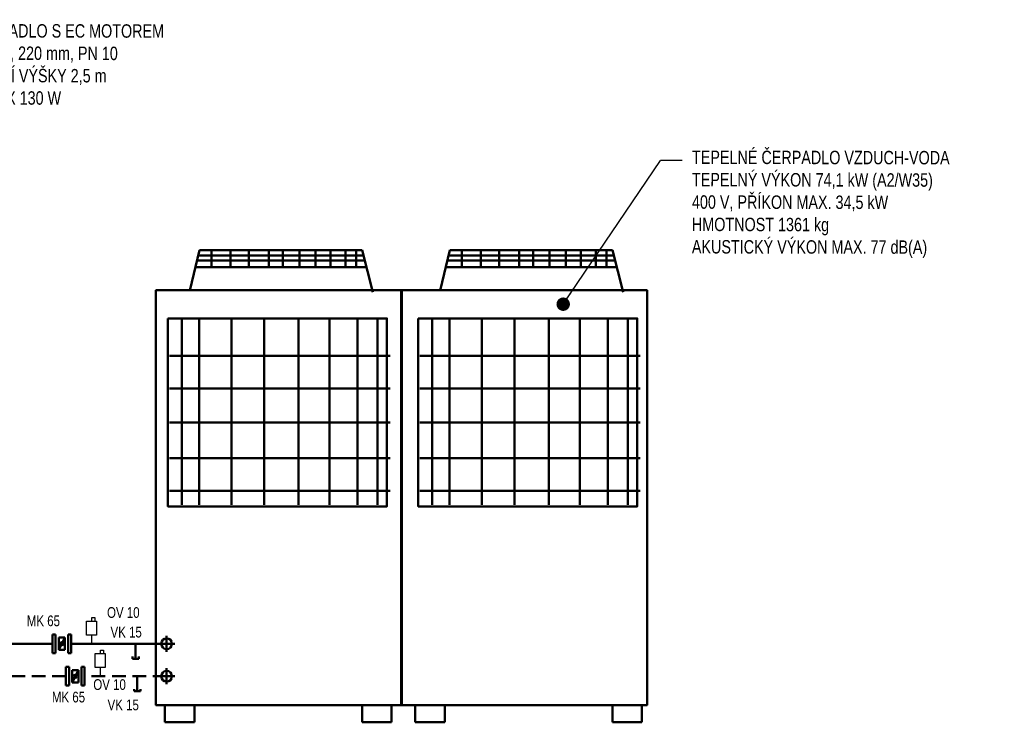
# Model space of a CAD drawing. Header units: millimetres. Extents: x -41968 to 54113, y -9946 to 101810.
# Tile 104 of 174: x 773 to 9945, y 9800 to 16343. Entities that reach past the tile are written whole.
import ezdxf
from ezdxf.enums import TextEntityAlignment as Align

# ---------------------------------------------------------------- set-up
doc = ezdxf.new("R2010")
doc.units = ezdxf.units.MM
doc.linetypes.add('DASHED', pattern=[19.05, 12.7, -6.35])
for name, color, linetype in [('25', 7, 'Continuous'), ('UT-armatury-popis', 7, 'Continuous'), ('UT-potrubi_privodni-popis', 7, 'Continuous')]:
    doc.layers.add(name, color=color, linetype=linetype)
for name, color, linetype, lineweight in [('UT-armatury', 2, 'Continuous', 50), ('UT-kotle', 1, 'Continuous', 50), ('UT-potrubi_privodni', 3, 'Continuous', 50), ('UT-potrubi_zpetne', 3, 'DASHED', 50), ('UT-stoupacky', 2, 'Continuous', 50), ('UT-texty_stredni', 7, 'Continuous', 25)]:
    doc.layers.add(name, color=color, linetype=linetype, lineweight=lineweight)
doc.styles.get("Standard").update_dxf_attribs({"font": 'ic-simplex.shx', "width": 0.8})
doc.dimstyles.new('CADKON', dxfattribs={"dimscale": 50, "dimtxt": 2.5, "dimasz": 2.5, "dimexe": 1.8, "dimexo": 0, "dimgap": 0.6, "dimtad": 1, "dimrnd": 10, "dimtxsty": 'Standard', "dimblk1": 'OBLIQUE', "dimblk2": 'OBLIQUE', "dimsah": 1, "dimcen": 2.5, "dimadec": 1, "dimazin": 2, "dimtfac": 1, "dimtdec": 4, "dimtix": 1, "dimtmove": 2, "dimatfit": 3, "dimldrblk": 'OPEN30', "dimfxl": 5, "dimtfill": 1, "dimtolj": 1, "dimarcsym": 0})

# ---------------------------------------------------------------- blocks, each defined once
blk = doc.blocks.new('*U36715')
at = {"color": 0, "linetype": 'ByBlock', "lineweight": -2, "ltscale": 10}
for p, q in [((-75, 0), (75, 0)), ((0, 75), (0, -75))]:
    blk.add_line(p, q, dxfattribs=at)
blk.add_circle((0, 0), 50, dxfattribs=at)
blk = doc.blocks.new('*U36716')
at = {"color": 0, "linetype": 'ByBlock', "lineweight": -2, "ltscale": 10}
for p, q in [((-75, 0), (75, 0)), ((0, 75), (0, -75))]:
    blk.add_line(p, q, dxfattribs=at)
blk.add_circle((0, 0), 50, dxfattribs=at)
blk = doc.blocks.new('_OBLIQUE')
at = {"color": 0, "linetype": 'ByBlock'}
blk.add_line((-0.5, -0.5), (0.5, 0.5), dxfattribs=at)
blk = doc.blocks.new('*U35756')
at = {"color": 0, "linetype": 'ByBlock', "lineweight": -2}
for p, q in [((0, 0), (140, 0)), ((140, 30), (120, 30)), ((140, 30), (140, -30)), ((140, -30), (120, -30))]:
    blk.add_line(p, q, dxfattribs=at)
blk = doc.blocks.new('508', base_point=(495, 3610))
at = {"layer": '25', "color": 2}
for p, q in [((462.9458, 3853.0825), (462.9458, 3821.04215)), ((492.70905, 3853.0825), (462.9458, 3853.0825)), ((492.70905, 3821.04215), (492.70905, 3853.0825)), ((495, 3690.59255), (495, 3610))]:
    blk.add_line(p, q, dxfattribs=at)
blk.add_lwpolyline([(540.79035, 3821.04215), (449.20965, 3821.04215), (449.20965, 3690.59255), (540.79035, 3690.59255), (540.79035, 3821.04215)], close=True, dxfattribs=at)

msp = doc.modelspace()

# ---------------------------------------------------------------- linework, layer by layer
at = {"layer": 'UT-armatury', "linetype": 'Continuous', "transparency": 33554687}
for p, q in [((1078.551, 10618.406), (1107.492, 10618.406)), ((1078.551, 10444.762), (1078.551, 10618.406)), ((1107.492, 10618.406), (1107.492, 10444.762)), ((1194.314, 10589.466), (1136.432, 10473.703)), ((1136.432, 10589.466), (1136.432, 10473.703)), ((1194.314, 10589.466), (1136.432, 10589.466)), ((1194.314, 10589.466), (1194.314, 10473.703)), ((1223.255, 10618.406), (1252.195, 10618.406)), ((1223.255, 10444.762), (1223.255, 10618.406)), ((1252.195, 10618.406), (1252.195, 10444.762)), ((1136.432, 10473.703), (1194.314, 10473.703)), ((1107.492, 10444.762), (1078.551, 10444.762)), ((1252.195, 10444.762), (1223.255, 10444.762)), ((1203.446, 10315.518), (1232.387, 10315.518)), ((1203.446, 10141.874), (1203.446, 10315.518)), ((1232.387, 10315.518), (1232.387, 10141.874)), ((1319.209, 10286.578), (1261.328, 10170.815)), ((1261.328, 10286.578), (1261.328, 10170.815)), ((1319.209, 10286.578), (1261.328, 10286.578)), ((1319.209, 10286.578), (1319.209, 10170.815)), ((1348.15, 10315.518), (1377.091, 10315.518)), ((1348.15, 10141.874), (1348.15, 10315.518)), ((1377.091, 10315.518), (1377.091, 10141.874)), ((1232.387, 10141.874), (1203.446, 10141.874)), ((1261.328, 10170.815), (1319.209, 10170.815)), ((1377.091, 10141.874), (1348.15, 10141.874))]:
    msp.add_line(p, q, dxfattribs=at)
at = {"layer": 'UT-armatury', "linetype": 'Continuous', "ltscale": 20, "transparency": 33554687}
for centre in [(1165.373, 10531.584), (1290.269, 10228.696)]:
    msp.add_circle(centre, 14.47, dxfattribs=at)
at = {"layer": 'UT-kotle', "color": 1}
for p, q in [((2356.707, 13820.852), (2447.828, 14196.906)), ((2447.828, 14196.906), (3963.182, 14196.906)), ((3963.182, 14196.906), (4063.415, 13806.388)), ((4688.577, 13820.852), (4779.698, 14196.906)), ((4779.698, 14196.906), (6295.052, 14196.906)), ((6295.052, 14196.906), (6395.285, 13806.388))]:
    msp.add_line(p, q, dxfattribs=at)
at = {"layer": 'UT-kotle', "color": 5}
for p, q in [((2433.22, 14147.151), (3970.124, 14147.151)), ((2560.789, 14192.712), (2560.789, 14040.844)), ((2736.956, 14192.712), (2736.956, 14040.844)), ((2907.048, 14192.712), (2907.048, 14040.844)), ((3092.327, 14192.712), (3092.327, 14040.844)), ((3222.934, 14192.712), (3222.934, 14040.844)), ((3377.839, 14192.712), (3377.839, 14040.844)), ((3529.707, 14192.712), (3529.707, 14040.844)), ((3669.426, 14192.712), (3669.426, 14040.844)), ((3809.144, 14192.712), (3809.144, 14040.844)), ((3906.34, 14192.712), (3906.34, 14040.844)), ((4765.09, 14147.151), (6301.995, 14147.151)), ((4892.659, 14192.712), (4892.659, 14040.844)), ((5068.826, 14192.712), (5068.826, 14040.844)), ((5238.918, 14192.712), (5238.918, 14040.844)), ((5424.197, 14192.712), (5424.197, 14040.844)), ((5554.804, 14192.712), (5554.804, 14040.844)), ((5709.709, 14192.712), (5709.709, 14040.844)), ((5861.577, 14192.712), (5861.577, 14040.844)), ((6001.296, 14192.712), (6001.296, 14040.844)), ((6141.014, 14192.712), (6141.014, 14040.844)), ((6238.21, 14192.712), (6238.21, 14040.844)), ((2418.033, 14037.806), (3997.461, 14037.806)), ((3988.349, 14101.591), (2421.07, 14101.591)), ((4749.903, 14037.806), (6329.331, 14037.806)), ((6320.219, 14101.591), (4752.94, 14101.591)), ((2284.389, 13560.507), (2284.389, 11824.872)), ((2443.489, 13560.507), (2443.489, 11824.872)), ((2747.225, 13560.507), (2747.225, 11824.872)), ((3050.961, 13560.507), (3050.961, 11824.872)), ((3369.161, 13560.507), (3369.161, 11824.872)), ((3658.433, 13560.507), (3658.433, 11824.872)), ((3918.779, 13560.507), (3918.779, 11824.872)), ((4106.806, 13560.507), (4106.806, 11824.872)), ((4616.259, 13560.507), (4616.259, 11824.872)), ((4775.359, 13560.507), (4775.359, 11824.872)), ((5079.095, 13560.507), (5079.095, 11824.872)), ((5382.831, 13560.507), (5382.831, 11824.872)), ((5701.031, 13560.507), (5701.031, 11824.872)), ((5990.303, 13560.507), (5990.303, 11824.872)), ((6250.649, 13560.507), (6250.649, 11824.872)), ((6438.676, 13560.507), (6438.676, 11824.872)), ((4222.515, 13213.38), (2168.68, 13213.38)), ((6554.385, 13213.38), (4500.55, 13213.38)), ((4222.515, 12909.644), (2168.68, 12909.644)), ((6554.385, 12909.644), (4500.55, 12909.644)), ((4222.515, 12591.444), (2168.68, 12591.444)), ((6554.385, 12591.444), (4500.55, 12591.444)), ((4222.515, 12258.78), (2168.68, 12258.78)), ((6554.385, 12258.78), (4500.55, 12258.78)), ((4222.515, 11955.044), (2168.68, 11955.044)), ((6554.385, 11955.044), (4500.55, 11955.044))]:
    msp.add_line(p, q, dxfattribs=at)
at = {"layer": 'UT-kotle', "color": 2}
for p, q in [((2125.289, 9960.761), (2125.289, 9799.965)), ((2400.098, 9799.965), (2400.098, 9960.761)), ((3962.169, 9960.761), (3962.169, 9799.965)), ((4236.978, 9799.965), (4236.978, 9960.761)), ((4457.159, 9960.761), (4457.159, 9799.965)), ((4731.968, 9799.965), (4731.968, 9960.761)), ((6294.04, 9960.761), (6294.04, 9799.965)), ((6568.848, 9799.965), (6568.848, 9960.761)), ((2125.289, 9799.965), (2400.098, 9799.965)), ((3962.169, 9799.965), (4236.978, 9799.965)), ((4457.159, 9799.965), (4731.968, 9799.965)), ((6294.04, 9799.965), (6568.848, 9799.965))]:
    msp.add_line(p, q, dxfattribs=at)
at = {"layer": 'UT-kotle', "color": 1}
for points in [[(2042.467, 9960.761), (4333.214, 9960.761), (4333.214, 13823.114), (2042.467, 13823.114), (2042.467, 9960.761), (2042.467, 9960.761)], [(4327.132, 9960.761), (6617.879, 9960.761), (6617.879, 13823.114), (4327.132, 13823.114), (4327.132, 9960.761), (4327.132, 9960.761)]]:
    msp.add_lwpolyline(points, close=True, dxfattribs=at)
at = {"layer": 'UT-kotle', "color": 2}
for points in [[(2154.217, 13560.507), (4193.587, 13560.507), (4193.587, 11810.408), (2154.217, 11810.408), (2154.217, 13560.507), (2154.217, 13560.507)], [(4486.087, 13560.507), (6525.457, 13560.507), (6525.457, 11810.408), (4486.087, 11810.408), (4486.087, 13560.507), (4486.087, 13560.507)]]:
    msp.add_lwpolyline(points, close=True, dxfattribs=at)
at = {"layer": 'UT-potrubi_privodni', "ltscale": 10}
for points in [[(1078.551, 10531.584), (678.216, 10531.584), (678.216, 15119.278), (-783.844, 15119.278)], [(2141.485, 10531.584), (1252.195, 10531.584)]]:
    msp.add_lwpolyline(points, dxfattribs=at)
at = {"layer": 'UT-potrubi_zpetne', "ltscale": 10}
for points in [[(1203.446, 10228.696), (414.955, 10228.696), (414.955, 14691.129), (-783.844, 14691.129)], [(2141.485, 10228.696), (1377.091, 10228.696)]]:
    msp.add_lwpolyline(points, dxfattribs=at)
at = {"layer": 'UT-texty_stredni', "ltscale": 10}
msp.add_line((6942.67, 15030.524), (6742.67, 15030.524), dxfattribs=at)

# ---------------------------------------------------------------- block references
at = {"ltscale": 30, "xscale": -1}
for p in [(1441.626, 10531.584), (1522.784, 10228.696)]:
    msp.add_blockref('508', p, dxfattribs=at)
at = {"layer": 'UT-armatury', "rotation": 270}
for p in [(1852.864, 10531.584), (1867.655, 10228.696)]:
    msp.add_blockref('*U35756', p, dxfattribs=at)
at = {"layer": 'UT-stoupacky', "ltscale": 10, "rotation": 179.9999999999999}
for name, p in [('*U36715', (2141.485, 10531.584)), ('*U36716', (2141.485, 10228.696))]:
    msp.add_blockref(name, p, dxfattribs=at)

# ---------------------------------------------------------------- texts
at = {"layer": 'UT-armatury-popis', "ltscale": 10, "char_height": 100, "width": 608.01876, "attachment_point": 5}
for s, insert in [('MK 65', (993.475, 10744.146)), ('VK 15', (1764.417, 10638.855)), ('MK 65', (1227.443, 10034.195)), ('VK 15', (1737.067, 9961.18))]:
    msp.add_mtext(s, dxfattribs=dict(at, insert=insert))
at = {"layer": 'UT-potrubi_privodni-popis', "ltscale": 10, "width": 0.8}
for p in [(1889.584, 10772.374), (1761.63, 10101.433)]:
    msp.add_text('OV 10', height=100, dxfattribs=at).set_placement(p, align=Align.RIGHT)
at = {"layer": 'UT-texty_stredni', "ltscale": 10, "char_height": 125, "attachment_point": 1, "rotation": 359.8993208}
for s, insert, width in [('OBĚHOVÉ ČERPADLO S EC MOTOREM\\PPŘIPOJENÍ DN40, 220 mm, PN 10\\PNAST. DOPRAVNÍ VÝŠKY 2,5 m\\P230 V, 65 Hz, MAX 130 W\\PPROVOZ 52 W', (-401.019, 16303.894), 2926.61876), ('TEPELNÉ ČERPADLO VZDUCH-VODA\\PTEPELNÝ VÝKON 74,1 kW (A2/W35)\\P400 V, PŘÍKON MAX. 34,5 kW\\PHMOTNOST 1361 kg\\PAKUSTICKÝ VÝKON MAX. 77 dB(A)', (7036.064, 15124.594), 2931.26722)]:
    msp.add_mtext(s, dxfattribs=dict(at, insert=insert, width=width))

# ---------------------------------------------------------------- leaders
at = {"layer": 'UT-texty_stredni', "ltscale": 10}
msp.add_leader([(5835.911, 13693.657), (6742.67, 15030.524)], dimstyle='CADKON', override={"dimscale": 1, "dimasz": 125, "dimtih": 0, "dimtoh": 0, "dimrnd": 0, "dimclrd": 0, "dimtix": 0, "dimtofl": 0, "dimldrblk": 'Dot'}, dxfattribs=at)

doc.saveas('drawing.dxf')
